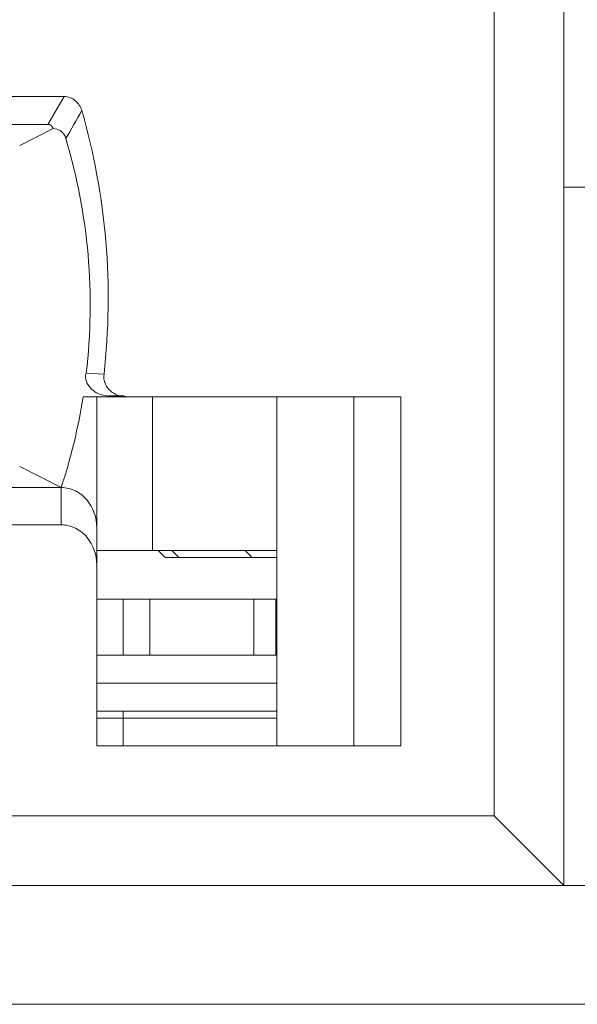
# Model space of a CAD drawing. Header units: inches. Extents: x 830 to 2908, y -1046 to 167.
# Tile 50 of 62: x 2696.74 to 2700.73, y -821.41 to -814.36. Entities that reach past the tile are written whole.
import ezdxf

# ---------------------------------------------------------------- set-up
doc = ezdxf.new("R2010")
doc.units = ezdxf.units.IN
doc.header["$LTSCALE"] = 23.1
doc.header["$MEASUREMENT"] = 0
doc.layers.get('0').update_dxf_attribs({"lineweight": 18})
for name, color, linetype, lineweight in [('1_15', 7, 'Continuous', 18), ('1_27', 7, 'Continuous', 18), ('1_52', 7, 'Continuous', 18), ('1_6', 7, 'Continuous', 18)]:
    doc.layers.add(name, color=color, linetype=linetype, lineweight=lineweight)

msp = doc.modelspace()

# ---------------------------------------------------------------- linework, layer by layer
at = {"color": 7, "linetype": 'Continuous', "lineweight": 0}
msp.add_line((2608.0338, -821.4132), (2704.6303, -821.4132), dxfattribs=at)
at = {"layer": '1_15', "color": 7, "linetype": 'Continuous', "lineweight": 0}
for p, q in [((2697.6897, -818.1632), (2697.6897, -817.0632)), ((2697.2908, -818.1632), (2698.58, -818.1632))]:
    msp.add_line(p, q, dxfattribs=at)
at = {"layer": '1_27', "color": 7, "linetype": 'Continuous', "lineweight": 0}
for p, q in [((2697.4806, -819.5632), (2697.4806, -819.3132)), ((2697.2908, -819.3632), (2698.58, -819.3632))]:
    msp.add_line(p, q, dxfattribs=at)
at = {"layer": '1_52', "color": 7, "linetype": 'Continuous', "lineweight": 0}
for p, q in [((2698.58, -818.5132), (2697.2908, -818.5132)), ((2697.4787, -818.9132), (2697.4787, -818.5132)), ((2697.6713, -818.5132), (2697.6713, -818.9132)), ((2698.4159, -818.9132), (2698.4159, -818.5132)), ((2698.5728, -818.9132), (2698.5728, -818.5132)), ((2697.2908, -818.9132), (2698.58, -818.9132))]:
    msp.add_line(p, q, dxfattribs=at)
at = {"layer": '1_6', "color": 7, "linetype": 'Continuous', "lineweight": 0}
for p, q in [((2700.6378, -795.5632), (2700.6378, -820.5632)), ((2700.1378, -820.0632), (2700.1378, -808.5632)), ((2694.8541, -814.9132), (2697.0575, -814.9132)), ((2697.0575, -814.9132), (2696.9408, -815.1132)), ((2694.9705, -815.1132), (2696.9408, -815.1132)), ((2696.9785, -815.1428), (2696.7383, -815.2632)), ((2700.6378, -815.5632), (2705.6378, -815.5632)), ((2697.3445, -816.9022), (2697.2166, -816.8941)), ((2697.1934, -817.0632), (2699.4697, -817.0632)), ((2697.2908, -819.5632), (2697.2908, -817.0632)), ((2697.3505, -817.0544), (2697.3799, -817.0587)), ((2697.38, -817.0585), (2697.3819, -817.0587)), ((2697.3802, -817.0566), (2697.4841, -817.0566)), ((2697.4984, -817.0617), (2697.4837, -817.0598)), ((2698.58, -817.0632), (2698.58, -819.5632)), ((2699.1328, -817.0632), (2699.1328, -819.5632)), ((2699.4697, -817.0632), (2699.4697, -819.5632)), ((2696.7383, -817.5632), (2697.0356, -817.7132)), ((2697.0356, -817.7132), (2694.9719, -817.7132)), ((2697.0356, -817.9799), (2697.0356, -817.7132)), ((2697.0356, -817.9799), (2694.9069, -817.9799)), ((2697.7803, -818.2132), (2697.7303, -818.1632)), ((2697.7803, -818.2132), (2698.58, -818.2132)), ((2697.8291, -818.1632), (2697.8781, -818.2132)), ((2698.404, -818.2132), (2698.355, -818.1632)), ((2697.2908, -819.1132), (2698.58, -819.1132)), ((2698.58, -819.3132), (2697.2908, -819.3132)), ((2699.4697, -819.5632), (2697.2908, -819.5632)), ((2632.4522, -820.0632), (2700.1378, -820.0632)), ((2700.6378, -820.5632), (2700.1378, -820.0632)), ((2632.1105, -820.5632), (2701.7285, -820.5632))]:
    msp.add_line(p, q, dxfattribs=at)
for centre, radius, start, end in [((2688.0636, -809.9942), 10.4098, 329.89917, 331.16916), ((2693.1176, -816.4179), 4.1265, 341.70634, 351.00374)]:
    msp.add_arc(centre, radius, start, end, dxfattribs=at)
for points, knots in [([(2697.1833, -815.014), (2697.1749, -814.987), (2697.1432, -814.9358), (2697.0857, -814.9139), (2697.0575, -814.9132)], [0, 0, 0, 0, 0.501026, 1, 1, 1, 1]), ([(2697.3427, -816.902), (2697.377, -816.5866), (2697.3876, -815.9476), (2697.2706, -815.3191), (2697.1833, -815.014)], [0, 0, 0, 0, 0.499974, 1, 1, 1, 1]), ([(2696.9408, -815.1132), (2696.9476, -815.1132), (2696.9649, -815.1181), (2696.9746, -815.1336), (2696.9785, -815.1428)], [0, 0, 0, 0, 0.40183, 1, 1, 1, 1]), ([(2696.9785, -815.1428), (2696.9955, -815.1438), (2697.0369, -815.155), (2697.0629, -815.1923), (2697.0698, -815.215)], [0, 0, 0, 0, 0.417911, 1, 1, 1, 1]), ([(2697.0698, -815.215), (2697.15, -815.4857), (2697.2574, -816.0445), (2697.2475, -816.6135), (2697.2154, -816.894)], [0, 0, 0, 0, 0.500019, 1, 1, 1, 1]), ([(2697.2154, -816.894), (2697.2082, -816.9033), (2697.2099, -816.93), (2697.2214, -816.9707), (2697.2525, -817.0118), (2697.2994, -817.0422), (2697.3337, -817.0509), (2697.3505, -817.0544)], [0, 0, 0, 0, 0.150842, 0.297456, 0.552713, 0.781106, 1, 1, 1, 1]), ([(2697.3773, -817.0099), (2697.364, -816.9959), (2697.3425, -816.9613), (2697.3411, -816.9213), (2697.3427, -816.902)], [0, 0, 0, 0, 0.499957, 1, 1, 1, 1]), ([(2697.2908, -818.0001), (2697.2909, -817.9305), (2697.2539, -817.8204), (2697.1422, -817.7307), (2697.0708, -817.7131), (2697.0356, -817.7132)], [0, 0, 0, 0, 0.496875, 0.748597, 1, 1, 1, 1]), ([(2697.0356, -817.9799), (2697.0708, -817.9798), (2697.1422, -817.9974), (2697.2539, -818.0871), (2697.2909, -818.1972), (2697.2908, -818.2668)], [0, 0, 0, 0, 0.251498, 0.503184, 1, 1, 1, 1])]:
    msp.add_open_spline(points, degree=3, knots=knots, dxfattribs=at)
msp.add_open_spline([(2697.4835, -817.0614), (2697.4443, -817.0582), (2697.4045, -817.0384), (2697.3773, -817.0099)], degree=3, dxfattribs=at)

doc.saveas('drawing.dxf')
